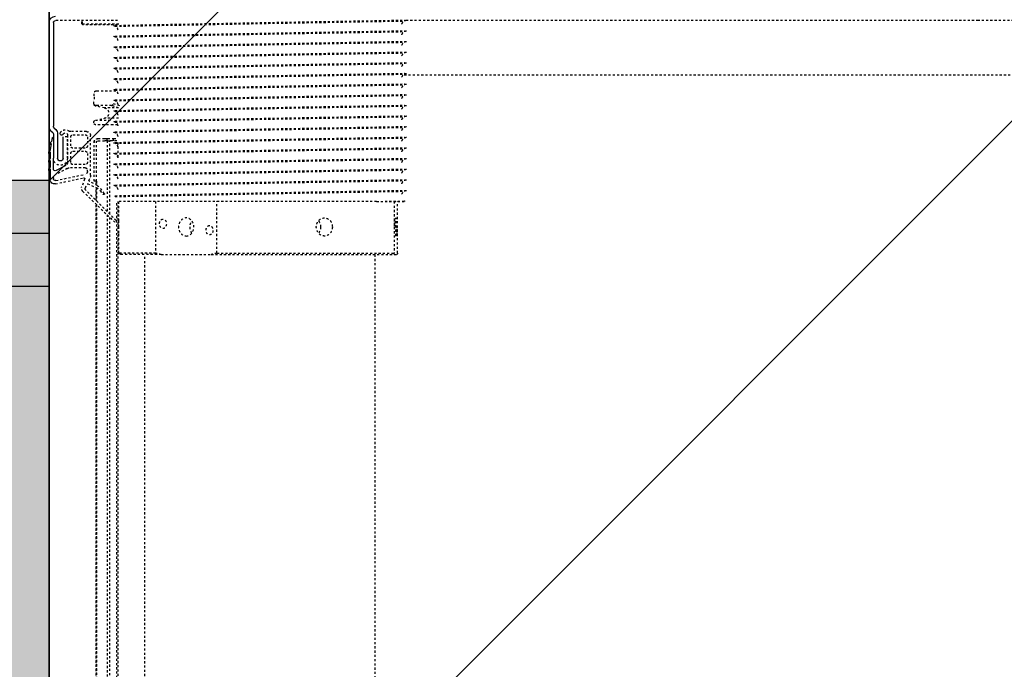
# Model space of a CAD drawing. Header units: centimetres. Extents: x 27698 to 42070, y 833 to 13367.
# Tile 31 of 59: x 29602 to 29648, y 5609 to 5640. Entities that reach past the tile are written whole.
import ezdxf
from ezdxf.enums import TextEntityAlignment as Align

# ---------------------------------------------------------------- set-up
doc = ezdxf.new("R2010")
doc.units = ezdxf.units.CM
doc.header["$LTSCALE"] = 0.1
doc.linetypes.add('DASHED2', pattern=[9.525, 6.35, -3.175])
for name, color, linetype, lineweight in [('A-sufity podwieszone', 4, 'Continuous', 25), ('A-Wyburzenia', 35, 'DASHED2', 0), ('A_Sufity - Opis', 4, 'Continuous', 13)]:
    doc.layers.add(name, color=color, linetype=linetype, lineweight=lineweight)
for name, color, linetype in [('A_drzwi opis istniejące', 161, 'Continuous'), ('A_Ściany istniejące', 9, 'Continuous'), ('CKDRZWI_', 7, 'Continuous'), ('CKIZOLACJE', 2, 'Continuous'), ('CKSCIANY_POD', 7, 'Continuous'), ('PODKŁAD STAN ISTNIEJĄCY', 7, 'Continuous')]:
    doc.layers.add(name, color=color, linetype=linetype)
doc.styles.add('SIMPLEX', font='simplex.shx', dxfattribs={"width": 0.7, "height": 17})
doc.linetypes.add('BATTING', pattern='A,0.0001,-0.1,[134,ltypeshp.shx,S=0.1,R=0,X=-0.1,Y=0],-0.2,[134,ltypeshp.shx,S=0.1,R=180,X=0.1,Y=0],-0.1', length=0.4001)

# ---------------------------------------------------------------- blocks, each defined once
blk = doc.blocks.new('A$7E8719B1CAF')
at = {"color": 7, "linetype": 'DASHED2', "lineweight": -3}
for p, q in [((231.79, -8.16), (231.79, -3990)), ((232.43, -9.15), (232.43, -3990)), ((222.1, -3988.7), (222.1, -11.3)), ((222.1, -11.3), (222.1, -3988.7)), ((222.14, -3988.65), (222.14, -11.35)), ((222.19, -3988.61), (222.19, -11.39)), ((222.24, -3988.56), (222.24, -11.44)), ((227.23, -3983.76), (227.23, -16.24)), ((228.48, -17.44), (228.48, -3982.56)), ((245, -35), (245, -3965)), ((353, -3965), (353, -35)), ((233.5, -3965), (232.75, -3965.75)), ((252.71, -3965), (233.5, -3965)), ((252.71, -3965), (276.18, -3965)), ((276.18, -3965), (362.28, -3965)), ((362.28, -3965), (363.58, -3965)), ((250.04, -3965.75), (232.75, -3965.75)), ((232.75, -3965.75), (232.75, -3975.18)), ((250.04, -3990), (250.04, -3965.75)), ((278.85, -3965.75), (278.85, -3990)), ((278.85, -3965.75), (362.13, -3965.75)), ((362.13, -3990), (362.13, -3965.75)), ((363.73, -3965.75), (363.73, -3990)), ((215.82, -3994.73), (230.89, -3980.25)), ((231.49, -3981.04), (217.23, -3995.29)), ((228.48, -3984.04), (228.48, -4018.5)), ((232.75, -3980.85), (232.75, -3990)), ((227.23, -4018.5), (227.23, -3985.29)), ((222.1, -3996.53), (222.1, -3990.43)), ((222.1, -3990.43), (222.1, -3996.53)), ((222.14, -3996.5), (222.14, -3990.38)), ((222.19, -3996.48), (222.19, -3990.34)), ((222.24, -3996.46), (222.24, -3990.29)), ((224.06, -3995.02), (225.41, -3993.31)), ((231, -3992.29), (231, -3992.71)), ((353.89, -3990), (232.5, -3990)), ((353.89, -3990), (367, -3990)), ((367, -3990.21), (367, -3990)), ((216.68, -4000.5), (215.33, -3996.87)), ((217.04, -3996.42), (217.86, -3998.19)), ((218.13, -3998.29), (222.18, -3996.49)), ((222.59, -3997.42), (218.74, -3999.64)), ((222.1, -3999.5), (222.1, -3997.7)), ((222.1, -3997.7), (222.1, -3999.5)), ((222.14, -3999.5), (222.14, -3997.67)), ((222.19, -3999.5), (222.19, -3997.65)), ((222.24, -3999.5), (222.24, -3997.62)), ((225.91, -3993.66), (224.5, -3995.66)), ((231, -3997.29), (231, -3997.71)), ((367, -3995.21), (367, -3994.79)), ((208.52, -4005.51), (202.81, -4002.48)), ((203.01, -3998.25), (216.18, -4001.09)), ((203.22, -3999.83), (217, -4002.8)), ((218.66, -3999.9), (219.21, -4001.09)), ((219.5, -4002.36), (219.5, -4020.8)), ((221.15, -3999.5), (221.1, -3999.5)), ((221.1, -3999.5), (221.1, -4017.7)), ((221.15, -3999.5), (221.1, -3999.5)), ((221.1, -3999.5), (221.1, -4017.7)), ((221.19, -3999.5), (221.15, -3999.5)), ((221.15, -3999.5), (221.15, -4017.7)), ((221.24, -3999.5), (221.19, -3999.5)), ((221.19, -3999.5), (221.19, -4017.7)), ((222.24, -3999.5), (221.24, -3999.5)), ((221.24, -3999.5), (221.24, -4017.7)), ((222.24, -3999.5), (222.24, -4017.7)), ((231, -4002.29), (231, -4002.71)), ((367, -4000.21), (367, -3999.79)), ((217, -4005.8), (209.7, -4005.8)), ((217, -4007.3), (211.2, -4007.3)), ((218, -4004.04), (218, -4004.8)), ((231, -4007.29), (231, -4007.7)), ((367, -4005.21), (367, -4004.79)), ((208.6, -4010.3), (208.6, -4020.3)), ((208.7, -4021.1), (208.7, -4008.3)), ((210.2, -4008.3), (210.2, -4012.55)), ((218, -4012.55), (218, -4008.3)), ((232.43, -4010.76), (232.43, -4018.5)), ((367, -4010.21), (367, -4009.79)), ((210.2, -4016.05), (210.2, -4020.3)), ((211.2, -4013.55), (217, -4013.55)), ((217, -4015.05), (211.2, -4015.05)), ((218, -4020.3), (218, -4016.05)), ((231, -4012.29), (231, -4012.7)), ((367, -4015.2), (367, -4014.79)), ((208.6, -4020.3), (206.6, -4020.3)), ((223.04, -4018.5), (226.24, -4018.5)), ((223.04, -4019.5), (226.24, -4019.5)), ((227.23, -4018.5), (226.24, -4018.5)), ((226.24, -4019.5), (227.24, -4019.5)), ((227.23, -4018.5), (227.24, -4018.5)), ((227.24, -4018.5), (227.24, -4019.5)), ((227.57, -4018.5), (227.24, -4018.5)), ((227.24, -4019.5), (227.57, -4019.5)), ((227.57, -4018.5), (228.48, -4018.5)), ((227.57, -4019.5), (230.28, -4019.5)), ((228.83, -4018.5), (228.48, -4018.5)), ((231.79, -4018.5), (228.83, -4018.5)), ((230.28, -4018.5), (230.28, -4019.5)), ((230.28, -4019.5), (232.05, -4019.5)), ((231, -4017.29), (231, -4017.7)), ((367, -4020.2), (367, -4019.79)), ((217.5, -4022.8), (210.16, -4022.8)), ((211.2, -4021.3), (217, -4021.3)), ((231, -4022.29), (231, -4022.7)), ((367, -4025.2), (367, -4024.79)), ((221, -4027), (221, -4027.19)), ((221.8, -4028.17), (226.02, -4029.05)), ((221.8, -4028.17), (229.79, -4028.17)), ((229.95, -4026), (222, -4026)), ((232.64, -4029.05), (226.02, -4029.05)), ((232.2, -4026), (229.95, -4026)), ((231.01, -4027.28), (230.73, -4027.19)), ((231, -4027.29), (231, -4027.7)), ((367, -4030.2), (367, -4029.79)), ((226.02, -4033.95), (221.8, -4034.83)), ((222.39, -4035), (222.1, -4035)), ((229.32, -4035), (222.39, -4035)), ((232.64, -4033.95), (226.02, -4033.95)), ((232.64, -4033.95), (229.28, -4035)), ((230.16, -4036), (233.52, -4034.93)), ((231, -4032.29), (231, -4032.7)), ((367, -4035.2), (367, -4034.79)), ((221, -4035.81), (221, -4037)), ((231, -4037.29), (231, -4037.7)), ((222.23, -4042), (222.39, -4042)), ((222.39, -4042), (231.33, -4042)), ((231, -4042.29), (231, -4042.7)), ((367, -4040.2), (367, -4039.78)), ((231, -4047.28), (231, -4047.7)), ((367, -4045.2), (367, -4044.78)), ((231, -4052.28), (231, -4052.7)), ((366.9, -4049.5), (636.73, -4049.5)), ((367, -4050.2), (367, -4049.78)), ((636.73, -4049.5), (711.34, -4049.5)), ((231, -4057.28), (231, -4057.7)), ((367, -4055.2), (367, -4054.78)), ((231, -4062.28), (231, -4062.7)), ((367, -4060.2), (367, -4059.78)), ((231, -4067.28), (231, -4067.69)), ((367, -4065.2), (367, -4064.78)), ((367, -4070.2), (367, -4069.78)), ((232.21, -4075), (203, -4075)), ((215.8, -4073), (215.3, -4073.5)), ((215.3, -4073.5), (215.7, -4073.5)), ((215.3, -4073.5), (215.3, -4075)), ((216.2, -4073), (215.7, -4073.5)), ((215.7, -4073.5), (232.7, -4073.5)), ((215.7, -4073.5), (215.7, -4075)), ((216.2, -4073), (215.8, -4073)), ((232.2, -4073), (216.2, -4073)), ((231, -4072.28), (231, -4072.69)), ((367, -4075.19), (367, -4074.78)), ((636.73, -4075), (367, -4075)), ((711.34, -4075), (636.73, -4075))]:
    blk.add_line(p, q, dxfattribs=at)
at = {"color": 7, "linetype": 'Continuous', "lineweight": -3}
for p, q in [((0, -4000), (200, -4000)), ((200, -4000), (200, -4004.78)), ((200.5, -4005.28), (200.5, -4000.28)), ((202, -4001.13), (202, -4000.82)), ((199.7, -4005.14), (199.7, -4004.48)), ((199.7, -4004.48), (200.5, -4005.28)), ((200.5, -4006.28), (199.7, -4005.14)), ((200, -4005.57), (200, -4008.78)), ((200.5, -4009.28), (200.5, -4006.28)), ((202, -4005.28), (202, -4010.3)), ((207.81, -4006.83), (203.35, -4004.47)), ((199.7, -4009.14), (199.7, -4008.48)), ((199.7, -4008.48), (200.5, -4009.28)), ((200.5, -4010.28), (199.7, -4009.14)), ((200, -4009.57), (200, -4012.78)), ((200.5, -4013.28), (200.5, -4010.28)), ((202, -4021.69), (202, -4010.3)), ((204, -4021.69), (204, -4010.3)), ((206.6, -4010.3), (206.6, -4020.3)), ((199.7, -4013.14), (199.7, -4012.48)), ((199.7, -4012.48), (200.5, -4013.28)), ((200.5, -4014.28), (199.7, -4013.14)), ((200, -4013.57), (200, -4025.34)), ((200.21, -4017.23), (200.09, -4016.59)), ((200.09, -4016.59), (201.02, -4017.24)), ((201.02, -4017.24), (200.5, -4014.28)), ((201.19, -4018.22), (200.21, -4017.23)), ((201.46, -4019.7), (201.19, -4018.22)), ((200, -4074), (200, -4025.34)), ((200.88, -4023.22), (201.71, -4022.39)), ((202, -4074), (202, -4025.34)), ((202.29, -4024.64), (203.12, -4023.81)), ((200, -4074), (200, -4082))]:
    blk.add_line(p, q, dxfattribs=at)
at = {"color": 7, "linetype": 'DASHED2', "lineweight": -3}
for centre, radius, start, end in [((266.29, -4018.65), 55.34, 104.2053, 107.0848), ((262.59, -4018.65), 55.34, 72.9152, 75.7947), ((382.47, -3969.39), 20.67, 167.7246, 169.8445), ((343.39, -3969.39), 20.67, 10.1555, 12.2754), ((231.14, -3980.68), 0.5, 315, 119.4749), ((225.65, -3993.5), 0.301, 328.3186, 141.6814), ((1137.01, 41624.08), 45625.37, 268.862172, 269.032894), ((1007.37, 34531.96), 38532.49, 268.845502, 269.04765), ((391.03, -2054.64), 1935.71, 268.90065, 269.28658), ((-408.75, 34536.44), 38534.46, 271.153415, 271.153525), ((217.2, -3996.17), 2, 133.8548, 200.4501), ((217.94, -3996), 1, 135, 205), ((220.14, -3991.92), 5, 294, 321.6814), ((219.59, -3992.22), 6, 300, 325), ((1137.01, 41619.08), 45625.37, 268.862172, 269.032894), ((1007.37, 34526.96), 38532.49, 268.845502, 269.04765), ((-408.75, 34531.44), 38534.46, 271.153415, 271.153525), ((216.27, -4000.66), 0.441, 257.8296, 20.4501), ((218.04, -3998.11), 0.2, 205, 294), ((218.84, -3999.81), 0.2, 120, 205), ((216.5, -4002.36), 3, 0, 25), ((1137.01, 41614.08), 45625.37, 268.862172, 269.032894), ((1007.37, 34521.96), 38532.49, 268.845502, 269.04765), ((-408.75, 34526.44), 38534.46, 271.153415, 271.153525), ((205.3, -4010.3), 3.3, 0, 180), ((207.03, -4008.3), 1.66, 0, 62.0608), ((209.7, -4003.28), 2.52, 242.0608, 270), ((211.2, -4008.3), 1, 90, 180), ((216.73, -4004.04), 1.27, 0, 77.8203), ((217, -4004.8), 1, 270, 0), ((217, -4008.3), 1, 0, 90), ((1137.01, 41609.08), 45625.37, 268.862172, 269.032894), ((-408.75, 34521.45), 38534.46, 271.153415, 271.153525), ((1007.37, 34516.96), 38532.49, 268.845502, 269.04765), ((-408.75, 34516.45), 38534.46, 271.153415, 271.153525), ((211.2, -4012.55), 1, 180, 270), ((211.2, -4016.05), 1, 90, 180), ((217, -4012.55), 1, 270, 0), ((217, -4016.05), 1, 0, 90), ((1137.01, 41604.08), 45625.37, 268.862172, 269.032894), ((1007.37, 34511.97), 38532.49, 268.845502, 269.04765), ((-408.75, 34511.45), 38534.46, 271.153415, 271.153525), ((207.6, -4021.1), 1.1, 203.9165, 0), ((211.2, -4020.3), 1, 180, 270), ((217, -4020.3), 1, 270, 0), ((217.5, -4020.8), 2, 270, 0), ((222.9, -4017.7), 1.8, 180, 270), ((222.9, -4017.7), 1.8, 180, 270), ((222.95, -4017.7), 1.8, 180, 270), ((222.99, -4017.7), 1.8, 180, 270), ((223.04, -4017.7), 1.8, 180, 270), ((223.04, -4017.7), 0.8, 180, 270), ((1137.01, 41599.08), 45625.37, 268.862172, 269.032894), ((1007.37, 34506.97), 38532.49, 268.845502, 269.04765), ((-408.75, 34506.45), 38534.46, 271.153415, 271.153525), ((207.6, -4021.1), 2.6, 203.9165, 308.6947), ((210.16, -4024.3), 1.5, 90, 128.6947), ((1137.01, 41594.08), 45625.37, 268.862172, 269.032894), ((1007.37, 34501.97), 38532.49, 268.845502, 269.04765), ((-408.75, 34501.45), 38534.46, 271.153415, 271.153525), ((1137.01, 41589.08), 45625.37, 268.862172, 269.032894), ((1007.37, 34496.97), 38532.49, 268.845502, 269.04765), ((-408.75, 34496.45), 38534.46, 271.153415, 271.153525), ((222, -4035.81), 1, 101.8649, 180), ((222.09, -4036), 1, 101.5766, 179.9837), ((222.1, -4036.02), 1.02, 89.8687, 101.4351), ((1137.01, 41584.08), 45625.37, 268.862172, 269.032894), ((1007.37, 34491.97), 38532.49, 268.845502, 269.04765), ((222.04, -4037.01), 0.989, 191.7754, 192.1022), ((1137.01, 41579.09), 45625.37, 268.862172, 269.032894), ((1007.37, 34486.97), 38532.49, 268.845502, 269.04765), ((-408.75, 34491.45), 38534.46, 271.153415, 271.153525), ((1137.01, 41574.09), 45625.37, 268.862172, 269.032894), ((1007.37, 34481.97), 38532.49, 268.845502, 269.04765), ((-408.75, 34486.45), 38534.46, 271.153415, 271.153525), ((1137.01, 41569.09), 45625.37, 268.862172, 269.032894), ((1007.37, 34476.97), 38532.49, 268.845502, 269.04765), ((-408.75, 34481.45), 38534.46, 271.153415, 271.153525), ((1137.01, 41564.09), 45625.37, 268.862172, 269.032894), ((1007.37, 34471.97), 38532.49, 268.845502, 269.04765), ((-408.75, 34476.45), 38534.46, 271.153415, 271.153525), ((1137.01, 41559.09), 45625.37, 268.862172, 269.032894), ((1007.37, 34466.97), 38532.49, 268.845502, 269.04765), ((-408.75, 34471.45), 38534.46, 271.153415, 271.153525), ((1137.01, 41554.09), 45625.37, 268.862172, 269.032894), ((1007.37, 34461.97), 38532.49, 268.845502, 269.04765), ((-408.75, 34466.45), 38534.46, 271.153415, 271.153525), ((1137.01, 41549.09), 45625.37, 268.862172, 269.032894), ((-408.75, 34461.46), 38534.46, 271.153415, 271.153525), ((1007.37, 34456.97), 38532.49, 268.845502, 269.04765), ((-408.75, 34456.46), 38534.46, 271.153415, 271.153525), ((1137.01, 41544.09), 45625.37, 268.862172, 269.032894), ((1007.37, 34451.98), 38532.49, 268.845502, 269.04765), ((-408.75, 34451.46), 38534.46, 271.153415, 271.153525)]:
    blk.add_arc(centre, radius, start, end, dxfattribs=at)
at = {"color": 7, "linetype": 'Continuous', "lineweight": -3}
for centre, radius, start, end in [((202.58, -4000.28), 2.08, 77.8296, 180), ((203.01, -4000.82), 1.01, 77.8203, 180), ((203.53, -4001.13), 1.53, 180, 242.0608), ((202.92, -4005.28), 0.921, 62.0608, 180), ((205.3, -4010.3), 1.3, 0, 180), ((202.19, -4019.57), 0.749, 190, 255.12), ((205.9, -4021.85), 0.75, 23.9165, 203.9165), ((203, -4025.34), 3, 135, 180), ((201, -4021.69), 1, 315, 0), ((203, -4025.34), 1, 135, 180), ((201, -4021.69), 3, 315, 0), ((203, -4074), 3, 180, 270), ((203, -4074), 1, 180, 270)]:
    blk.add_arc(centre, radius, start, end, dxfattribs=at)
at = {"color": 7, "linetype": 'DASHED2', "lineweight": -3}
for centre, major_axis, ratio in [((264.44, -3978), (0, 4.25), 0.841709), ((275.39, -3976.5), (0, -2.1), 0.841709), ((362.93, -3978), (0, 4.25), 0.04674), ((363.54, -3976.5), (0, -2.1), 0.04674), ((253.5, -3979.5), (0, -2.1), 0.841709), ((362.32, -3979.5), (0, -2.1), 0.04674)]:
    blk.add_ellipse(centre, major_axis=major_axis, ratio=ratio, dxfattribs=at)
for centre, major_axis, ratio, start_param, end_param in [((222, -4027), (0, 1), 0.999939, 0, 1.570796), ((222, -4027.19), (0, -1), 0.999939, 4.712389, 6.076103), ((225.5, -4031.5), (0, 2.5), 0.999939, 3.348675, 6.076103), ((221.04, -4058), (0, -21), 0.011029, 2.690566, 3.054038)]:
    blk.add_ellipse(centre, major_axis=major_axis, ratio=ratio, start_param=start_param, end_param=end_param, dxfattribs=at)
for points, knots in [([(333.12, -3978), (333.12, -3979.12), (332.73, -3980.22), (331.37, -3981.79), (330.39, -3982.25), (328.42, -3982.25), (327.43, -3981.8), (325.99, -3980.21), (325.57, -3979.11), (325.57, -3976.89), (325.99, -3975.78), (327.42, -3974.21), (328.41, -3973.75), (330.4, -3973.75), (331.36, -3974.21), (332.72, -3975.78), (333.12, -3976.88), (333.12, -3978)], [0, 0, 0, 0, 0.125, 0.125, 0.25, 0.25, 0.375, 0.375, 0.5, 0.5, 0.625, 0.625, 0.75, 0.75, 0.875, 0.875, 1, 1, 1, 1]), ([(267.08, -3975.18), (266.53, -3975.96), (266.22, -3976.98), (266.22, -3979.01), (266.52, -3980.02), (267.06, -3980.79)], [0.384709, 0.384709, 0.384709, 0.384709, 0.5, 0.5, 0.6138838, 0.6138838, 0.6138838, 0.6138838]), ([(367.94, -3995), (367.94, -3995), (367.93, -3995), (367.92, -3995), (367.72, -3994.98), (367.52, -3994.96), (367.17, -3994.87), (366.64, -3994.64), (366.08, -3994.16), (365.68, -3993.56), (365.62, -3993.19), (365.6, -3993.07)], [0.0426339, 0.0426339, 0.0426339, 0.0426339, 0.1632242, 0.3461528, 0.3893898, 0.4291652, 0.4998815, 0.6043356, 0.7678464, 0.9329424, 1, 1, 1, 1]), ([(232.39, -3995.57), (232.37, -3995.71), (232.32, -3996.06), (231.98, -3996.57), (231.54, -3997), (231.09, -3997.27), (230.71, -3997.41), (230.43, -3997.46), (230.27, -3997.48), (230.19, -3997.49), (230.11, -3997.5), (230.07, -3997.5), (230.06, -3997.5), (230.06, -3997.5)], [0, 0, 0, 0, 0.064622, 0.1882469, 0.2912198, 0.3781099, 0.4488081, 0.4989945, 0.5291887, 0.5573451, 0.5985172, 0.6805825, 0.8196711, 0.8196711, 0.8196711, 0.8196711]), ([(367.94, -4000), (367.94, -4000), (367.93, -4000), (367.92, -4000), (367.72, -3999.98), (367.52, -3999.96), (367.17, -3999.87), (366.64, -3999.64), (366.08, -3999.16), (365.68, -3998.56), (365.62, -3998.19), (365.6, -3998.07)], [0.0426339, 0.0426339, 0.0426339, 0.0426339, 0.1632242, 0.3461528, 0.3893898, 0.4291652, 0.4998815, 0.6043356, 0.7678464, 0.9329424, 1, 1, 1, 1]), ([(232.39, -4000.57), (232.37, -4000.7), (232.32, -4001.05), (231.98, -4001.56), (231.54, -4002), (231.09, -4002.26), (230.71, -4002.41), (230.43, -4002.46), (230.27, -4002.48), (230.19, -4002.49), (230.11, -4002.5), (230.07, -4002.5), (230.06, -4002.5), (230.06, -4002.5)], [0, 0, 0, 0, 0.064622, 0.1882469, 0.2912198, 0.3781099, 0.4488081, 0.4989945, 0.5291887, 0.5573451, 0.5985172, 0.6805825, 0.8196711, 0.8196711, 0.8196711, 0.8196711]), ([(232.39, -4005.56), (232.37, -4005.7), (232.32, -4006.05), (231.98, -4006.56), (231.54, -4007), (231.09, -4007.26), (230.71, -4007.4), (230.43, -4007.46), (230.27, -4007.48), (230.19, -4007.49), (230.11, -4007.49), (230.07, -4007.5), (230.06, -4007.5), (230.06, -4007.5)], [0, 0, 0, 0, 0.064622, 0.1882469, 0.2912198, 0.3781099, 0.4488081, 0.4989945, 0.5291887, 0.5573451, 0.5985172, 0.6805825, 0.8196711, 0.8196711, 0.8196711, 0.8196711]), ([(367.94, -4005), (367.94, -4005), (367.93, -4004.99), (367.92, -4005), (367.72, -4004.98), (367.52, -4004.96), (367.17, -4004.87), (366.64, -4004.64), (366.08, -4004.16), (365.68, -4003.56), (365.62, -4003.19), (365.6, -4003.06)], [0.0426339, 0.0426339, 0.0426339, 0.0426339, 0.1632242, 0.3461528, 0.3893898, 0.4291652, 0.4998815, 0.6043356, 0.7678464, 0.9329424, 1, 1, 1, 1]), ([(232.39, -4010.56), (232.37, -4010.7), (232.32, -4011.05), (231.98, -4011.56), (231.54, -4012), (231.09, -4012.26), (230.71, -4012.4), (230.43, -4012.46), (230.27, -4012.48), (230.19, -4012.49), (230.11, -4012.49), (230.07, -4012.49), (230.06, -4012.49), (230.06, -4012.49)], [0, 0, 0, 0, 0.064622, 0.1882469, 0.2912198, 0.3781099, 0.4488081, 0.4989945, 0.5291887, 0.5573451, 0.5985172, 0.6805825, 0.8196711, 0.8196711, 0.8196711, 0.8196711]), ([(367.94, -4010), (367.94, -4010), (367.93, -4009.99), (367.92, -4010), (367.72, -4009.98), (367.52, -4009.95), (367.17, -4009.87), (366.64, -4009.63), (366.08, -4009.16), (365.68, -4008.56), (365.62, -4008.19), (365.6, -4008.06)], [0.0426339, 0.0426339, 0.0426339, 0.0426339, 0.1632242, 0.3461528, 0.3893898, 0.4291652, 0.4998815, 0.6043356, 0.7678464, 0.9329424, 1, 1, 1, 1]), ([(232.39, -4015.56), (232.37, -4015.7), (232.32, -4016.05), (231.98, -4016.56), (231.54, -4017), (231.09, -4017.26), (230.71, -4017.4), (230.43, -4017.46), (230.27, -4017.48), (230.19, -4017.49), (230.11, -4017.49), (230.07, -4017.49), (230.06, -4017.49), (230.06, -4017.49)], [0, 0, 0, 0, 0.064622, 0.1882469, 0.2912198, 0.3781099, 0.4488081, 0.4989945, 0.5291887, 0.5573451, 0.5985172, 0.6805825, 0.8196711, 0.8196711, 0.8196711, 0.8196711]), ([(367.94, -4014.99), (367.94, -4014.99), (367.93, -4014.99), (367.92, -4015), (367.72, -4014.98), (367.52, -4014.95), (367.17, -4014.87), (366.64, -4014.63), (366.08, -4014.16), (365.68, -4013.56), (365.62, -4013.19), (365.6, -4013.06)], [0.0426339, 0.0426339, 0.0426339, 0.0426339, 0.1632242, 0.3461528, 0.3893898, 0.4291652, 0.4998815, 0.6043356, 0.7678464, 0.9329424, 1, 1, 1, 1]), ([(232.39, -4020.56), (232.37, -4020.7), (232.32, -4021.05), (231.98, -4021.56), (231.54, -4021.99), (231.09, -4022.26), (230.71, -4022.4), (230.43, -4022.46), (230.27, -4022.48), (230.19, -4022.49), (230.11, -4022.49), (230.07, -4022.49), (230.06, -4022.49), (230.06, -4022.49)], [0, 0, 0, 0, 0.064622, 0.1882469, 0.2912198, 0.3781099, 0.4488081, 0.4989945, 0.5291887, 0.5573451, 0.5985172, 0.6805825, 0.8196711, 0.8196711, 0.8196711, 0.8196711]), ([(367.94, -4019.99), (367.94, -4019.99), (367.93, -4019.99), (367.92, -4020), (367.72, -4019.98), (367.52, -4019.95), (367.17, -4019.87), (366.64, -4019.63), (366.08, -4019.15), (365.68, -4018.56), (365.62, -4018.19), (365.6, -4018.06)], [0.0426339, 0.0426339, 0.0426339, 0.0426339, 0.1632242, 0.3461528, 0.3893898, 0.4291652, 0.4998815, 0.6043356, 0.7678464, 0.9329424, 1, 1, 1, 1]), ([(232.39, -4025.56), (232.37, -4025.7), (232.32, -4026.05), (231.98, -4026.56), (231.54, -4026.99), (231.09, -4027.26), (230.71, -4027.4), (230.43, -4027.46), (230.27, -4027.48), (230.19, -4027.49), (230.11, -4027.49), (230.07, -4027.49), (230.06, -4027.49), (230.06, -4027.49)], [0, 0, 0, 0, 0.064622, 0.1882469, 0.2912198, 0.3781099, 0.4488081, 0.4989945, 0.5291887, 0.5573451, 0.5985172, 0.6805825, 0.8196711, 0.8196711, 0.8196711, 0.8196711]), ([(367.94, -4024.99), (367.94, -4024.99), (367.93, -4024.99), (367.92, -4025), (367.72, -4024.98), (367.52, -4024.95), (367.17, -4024.87), (366.64, -4024.63), (366.08, -4024.15), (365.68, -4023.56), (365.62, -4023.19), (365.6, -4023.06)], [0.0426339, 0.0426339, 0.0426339, 0.0426339, 0.1632242, 0.3461528, 0.3893898, 0.4291652, 0.4998815, 0.6043356, 0.7678464, 0.9329424, 1, 1, 1, 1]), ([(367.94, -4029.99), (367.94, -4029.99), (367.93, -4029.99), (367.92, -4029.99), (367.72, -4029.98), (367.52, -4029.95), (367.17, -4029.87), (366.64, -4029.63), (366.08, -4029.15), (365.68, -4028.56), (365.62, -4028.19), (365.6, -4028.06)], [0.0426339, 0.0426339, 0.0426339, 0.0426339, 0.1632242, 0.3461528, 0.3893898, 0.4291652, 0.4998815, 0.6043356, 0.7678464, 0.9329424, 1, 1, 1, 1]), ([(229.32, -4035), (229.42, -4035), (229.52, -4035.03), (229.72, -4035.13), (229.81, -4035.2), (229.97, -4035.39), (230.03, -4035.5), (230.13, -4035.74), (230.16, -4035.87), (230.16, -4036)], [0, 0, 0, 0, 0.25, 0.25, 0.5, 0.5, 0.75, 0.75, 1, 1, 1, 1]), ([(232.39, -4030.56), (232.37, -4030.7), (232.32, -4031.05), (231.98, -4031.56), (231.54, -4031.99), (231.09, -4032.26), (230.71, -4032.4), (230.43, -4032.46), (230.27, -4032.48), (230.19, -4032.49), (230.11, -4032.49), (230.07, -4032.49), (230.06, -4032.49), (230.06, -4032.49)], [0, 0, 0, 0, 0.064622, 0.1882469, 0.2912198, 0.3781099, 0.4488081, 0.4989945, 0.5291887, 0.5573451, 0.5985172, 0.6805825, 0.8196711, 0.8196711, 0.8196711, 0.8196711]), ([(367.94, -4034.99), (367.94, -4034.99), (367.93, -4034.99), (367.92, -4034.99), (367.72, -4034.98), (367.52, -4034.95), (367.17, -4034.87), (366.64, -4034.63), (366.08, -4034.15), (365.68, -4033.55), (365.62, -4033.18), (365.6, -4033.06)], [0.0426339, 0.0426339, 0.0426339, 0.0426339, 0.1632242, 0.3461528, 0.3893898, 0.4291652, 0.4998815, 0.6043356, 0.7678464, 0.9329424, 1, 1, 1, 1]), ([(221.15, -4039.55), (221.16, -4039.91), (221.18, -4040.5), (221.2, -4040.89), (221.23, -4041.09), (221.25, -4041.24), (221.34, -4041.46), (221.47, -4041.67), (221.71, -4041.88), (222, -4041.99), (222.16, -4042), (222.23, -4042)], [0, 0, 0, 0, 0.313063, 0.60432, 0.750862, 0.827063, 0.858586, 0.891851, 0.932501, 0.977218, 1, 1, 1, 1]), ([(232.39, -4035.56), (232.37, -4035.7), (232.32, -4036.05), (231.98, -4036.56), (231.54, -4036.99), (231.09, -4037.26), (230.71, -4037.4), (230.43, -4037.46), (230.27, -4037.48), (230.19, -4037.49), (230.11, -4037.49), (230.07, -4037.49), (230.06, -4037.49), (230.06, -4037.49)], [0, 0, 0, 0, 0.064622, 0.1882469, 0.2912198, 0.3781099, 0.4488081, 0.4989945, 0.5291887, 0.5573451, 0.5985172, 0.6805825, 0.8196711, 0.8196711, 0.8196711, 0.8196711]), ([(367.94, -4039.99), (367.94, -4039.99), (367.93, -4039.99), (367.92, -4039.99), (367.72, -4039.98), (367.52, -4039.95), (367.17, -4039.86), (366.64, -4039.63), (366.08, -4039.15), (365.68, -4038.55), (365.62, -4038.18), (365.6, -4038.06)], [0.0426339, 0.0426339, 0.0426339, 0.0426339, 0.1632242, 0.3461528, 0.3893898, 0.4291652, 0.4998815, 0.6043356, 0.7678464, 0.9329424, 1, 1, 1, 1]), ([(232.39, -4040.56), (232.37, -4040.7), (232.32, -4041.05), (231.98, -4041.56), (231.54, -4041.99), (231.09, -4042.26), (230.71, -4042.4), (230.43, -4042.46), (230.27, -4042.48), (230.19, -4042.48), (230.11, -4042.49), (230.07, -4042.49), (230.06, -4042.49), (230.06, -4042.49)], [0, 0, 0, 0, 0.064622, 0.1882469, 0.2912198, 0.3781099, 0.4488081, 0.4989945, 0.5291887, 0.5573451, 0.5985172, 0.6805825, 0.8196711, 0.8196711, 0.8196711, 0.8196711]), ([(367.94, -4044.99), (367.94, -4044.99), (367.93, -4044.99), (367.92, -4044.99), (367.72, -4044.98), (367.52, -4044.95), (367.17, -4044.86), (366.64, -4044.63), (366.08, -4044.15), (365.68, -4043.55), (365.62, -4043.18), (365.6, -4043.06)], [0.0426339, 0.0426339, 0.0426339, 0.0426339, 0.1632242, 0.3461528, 0.3893898, 0.4291652, 0.4998815, 0.6043356, 0.7678464, 0.9329424, 1, 1, 1, 1]), ([(232.39, -4045.56), (232.37, -4045.7), (232.32, -4046.05), (231.98, -4046.56), (231.54, -4046.99), (231.09, -4047.26), (230.71, -4047.4), (230.43, -4047.46), (230.27, -4047.48), (230.19, -4047.48), (230.11, -4047.49), (230.07, -4047.49), (230.06, -4047.49), (230.06, -4047.49)], [0, 0, 0, 0, 0.064622, 0.1882469, 0.2912198, 0.3781099, 0.4488081, 0.4989945, 0.5291887, 0.5573451, 0.5985172, 0.6805825, 0.8196711, 0.8196711, 0.8196711, 0.8196711]), ([(367.94, -4049.99), (367.94, -4049.99), (367.93, -4049.99), (367.92, -4049.99), (367.72, -4049.98), (367.52, -4049.95), (367.17, -4049.86), (366.64, -4049.63), (366.08, -4049.15), (365.68, -4048.55), (365.62, -4048.18), (365.6, -4048.06)], [0.0426339, 0.0426339, 0.0426339, 0.0426339, 0.1632242, 0.3461528, 0.3893898, 0.4291652, 0.4998815, 0.6043356, 0.7678464, 0.9329424, 1, 1, 1, 1]), ([(232.39, -4050.56), (232.37, -4050.7), (232.32, -4051.05), (231.98, -4051.56), (231.54, -4051.99), (231.09, -4052.26), (230.71, -4052.4), (230.43, -4052.46), (230.27, -4052.48), (230.19, -4052.48), (230.11, -4052.49), (230.07, -4052.49), (230.06, -4052.49), (230.06, -4052.49)], [0, 0, 0, 0, 0.064622, 0.1882469, 0.2912198, 0.3781099, 0.4488081, 0.4989945, 0.5291887, 0.5573451, 0.5985172, 0.6805825, 0.8196711, 0.8196711, 0.8196711, 0.8196711]), ([(367.94, -4054.99), (367.94, -4054.99), (367.93, -4054.99), (367.92, -4054.99), (367.72, -4054.97), (367.52, -4054.95), (367.17, -4054.86), (366.64, -4054.63), (366.08, -4054.15), (365.68, -4053.55), (365.62, -4053.18), (365.6, -4053.06)], [0.0426339, 0.0426339, 0.0426339, 0.0426339, 0.1632242, 0.3461528, 0.3893898, 0.4291652, 0.4998815, 0.6043356, 0.7678464, 0.9329424, 1, 1, 1, 1]), ([(232.39, -4055.56), (232.37, -4055.7), (232.32, -4056.05), (231.98, -4056.56), (231.54, -4056.99), (231.09, -4057.26), (230.71, -4057.4), (230.43, -4057.45), (230.27, -4057.47), (230.19, -4057.48), (230.11, -4057.49), (230.07, -4057.49), (230.06, -4057.49), (230.06, -4057.49)], [0, 0, 0, 0, 0.064622, 0.1882469, 0.2912198, 0.3781099, 0.4488081, 0.4989945, 0.5291887, 0.5573451, 0.5985172, 0.6805825, 0.8196711, 0.8196711, 0.8196711, 0.8196711]), ([(367.94, -4059.99), (367.94, -4059.99), (367.93, -4059.99), (367.92, -4059.99), (367.72, -4059.97), (367.52, -4059.95), (367.17, -4059.86), (366.64, -4059.63), (366.08, -4059.15), (365.68, -4058.55), (365.62, -4058.18), (365.6, -4058.06)], [0.0426339, 0.0426339, 0.0426339, 0.0426339, 0.1632242, 0.3461528, 0.3893898, 0.4291652, 0.4998815, 0.6043356, 0.7678464, 0.9329424, 1, 1, 1, 1]), ([(232.39, -4060.56), (232.37, -4060.7), (232.32, -4061.04), (231.98, -4061.55), (231.54, -4061.99), (231.09, -4062.25), (230.71, -4062.4), (230.43, -4062.45), (230.27, -4062.47), (230.19, -4062.48), (230.11, -4062.49), (230.07, -4062.49), (230.06, -4062.49), (230.06, -4062.49)], [0, 0, 0, 0, 0.064622, 0.1882469, 0.2912198, 0.3781099, 0.4488081, 0.4989945, 0.5291887, 0.5573451, 0.5985172, 0.6805825, 0.8196711, 0.8196711, 0.8196711, 0.8196711]), ([(232.39, -4065.55), (232.37, -4065.69), (232.32, -4066.04), (231.98, -4066.55), (231.54, -4066.99), (231.09, -4067.25), (230.71, -4067.39), (230.43, -4067.45), (230.27, -4067.47), (230.19, -4067.48), (230.11, -4067.48), (230.07, -4067.49), (230.06, -4067.49), (230.06, -4067.49)], [0, 0, 0, 0, 0.064622, 0.1882469, 0.2912198, 0.3781099, 0.4488081, 0.4989945, 0.5291887, 0.5573451, 0.5985172, 0.6805825, 0.8196711, 0.8196711, 0.8196711, 0.8196711]), ([(367.94, -4064.99), (367.94, -4064.99), (367.93, -4064.99), (367.92, -4064.99), (367.72, -4064.97), (367.52, -4064.95), (367.17, -4064.86), (366.64, -4064.63), (366.08, -4064.15), (365.68, -4063.55), (365.62, -4063.18), (365.6, -4063.06)], [0.0426339, 0.0426339, 0.0426339, 0.0426339, 0.1632242, 0.3461528, 0.3893898, 0.4291652, 0.4998815, 0.6043356, 0.7678464, 0.9329424, 1, 1, 1, 1]), ([(232.39, -4070.55), (232.37, -4070.69), (232.32, -4071.04), (231.98, -4071.55), (231.54, -4071.99), (231.09, -4072.25), (230.71, -4072.39), (230.43, -4072.45), (230.27, -4072.47), (230.19, -4072.48), (230.11, -4072.48), (230.07, -4072.48), (230.06, -4072.48), (230.06, -4072.48)], [0, 0, 0, 0, 0.064622, 0.1882469, 0.2912198, 0.3781099, 0.4488081, 0.4989945, 0.5291887, 0.5573451, 0.5985172, 0.6805825, 0.8196711, 0.8196711, 0.8196711, 0.8196711]), ([(367.94, -4069.99), (367.94, -4069.99), (367.93, -4069.98), (367.92, -4069.99), (367.72, -4069.97), (367.52, -4069.94), (367.17, -4069.86), (366.64, -4069.62), (366.08, -4069.15), (365.68, -4068.55), (365.62, -4068.18), (365.6, -4068.05)], [0.0426339, 0.0426339, 0.0426339, 0.0426339, 0.1632242, 0.3461528, 0.3893898, 0.4291652, 0.4998815, 0.6043356, 0.7678464, 0.9329424, 1, 1, 1, 1]), ([(367.94, -4074.98), (367.94, -4074.98), (367.93, -4074.98), (367.92, -4074.99), (367.72, -4074.97), (367.52, -4074.94), (367.17, -4074.86), (366.64, -4074.62), (366.08, -4074.15), (365.68, -4073.55), (365.62, -4073.18), (365.6, -4073.05)], [0.0426339, 0.0426339, 0.0426339, 0.0426339, 0.1632242, 0.3461528, 0.3893898, 0.4291652, 0.4998815, 0.6043356, 0.7678464, 0.9329424, 1, 1, 1, 1])]:
    blk.add_open_spline(points, degree=3, knots=knots, dxfattribs=at)
for points in [[(232.75, -3975.14), (232.75, -3975.91), (232.76, -3976.94), (232.76, -3978)], [(232.76, -3978), (232.76, -3979.06), (232.75, -3980.11), (232.75, -3980.88)], [(326.64, -3980.88), (327.25, -3980.11), (327.6, -3979.06), (327.6, -3978)], [(327.6, -3978), (327.6, -3976.95), (327.25, -3975.91), (326.65, -3975.14)], [(367, -3994.79), (367, -3994.79), (366.98, -3994.79), (366.93, -3994.79)], [(367, -3999.79), (367, -3999.79), (366.98, -3999.79), (366.93, -3999.79)], [(367, -4004.79), (367, -4004.79), (366.98, -4004.79), (366.93, -4004.79)], [(367, -4009.79), (367, -4009.79), (366.98, -4009.79), (366.93, -4009.79)], [(367, -4014.79), (367, -4014.79), (366.98, -4014.79), (366.93, -4014.79)], [(367, -4019.79), (367, -4019.79), (366.98, -4019.78), (366.93, -4019.78)], [(367, -4024.79), (367, -4024.78), (366.98, -4024.78), (366.93, -4024.78)], [(367, -4029.78), (367, -4029.78), (366.98, -4029.78), (366.93, -4029.78)], [(367, -4034.78), (367, -4034.78), (366.98, -4034.78), (366.93, -4034.78)], [(367, -4039.78), (367, -4039.78), (366.98, -4039.78), (366.93, -4039.78)], [(367, -4044.78), (367, -4044.78), (366.98, -4044.78), (366.93, -4044.78)], [(367, -4049.78), (367, -4049.78), (366.98, -4049.78), (366.93, -4049.78)], [(367, -4054.78), (367, -4054.78), (366.98, -4054.78), (366.93, -4054.78)], [(367, -4059.78), (367, -4059.78), (366.98, -4059.78), (366.93, -4059.78)], [(367, -4064.78), (367, -4064.78), (366.98, -4064.78), (366.93, -4064.78)], [(367, -4069.78), (367, -4069.78), (366.98, -4069.78), (366.93, -4069.78)], [(367, -4074.78), (367, -4074.78), (366.98, -4074.78), (366.93, -4074.78)]]:
    blk.add_open_spline(points, degree=3, dxfattribs=at)
blk = doc.blocks.new('A$7E8718815272C8')
at = {"layer": 'A-Wyburzenia'}
h = blk.add_hatch(dxfattribs=at)
h.set_pattern_fill('PLASTER', color=256, scale=4, style=0)
h.set_pattern_definition([(45, (-6401176.0197, -5688222.455), (-2.8284271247, 2.8284271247), [0, -4])])
h.paths.add_polyline_path([(49, -530.25), (49, -130.25), (0, -130.25), (0, -530.25)])
at = {"layer": 'A-Wyburzenia', "ltscale": 2}
blk.add_lwpolyline([(48.999, -130.25), (49, -535.25)], dxfattribs=at)
at = {"layer": 'A_Ściany istniejące'}
blk.add_line((48.999, -130.25), (48.998, -48.5), dxfattribs=at)
blk.add_lwpolyline([(0, -130.25), (48.999, -130.25)], dxfattribs=at)
at = {"layer": 'A_drzwi opis istniejące', "style": 'SIMPLEX', "width": 0.8}
for tag, p in [('230', (1043.605, -607.593)), ('200', (1068.258, -607.783)), ('200', (1828.357, -1338.284)), ('90', (1803.704, -1338.093))]:
    blk.add_attdef(tag, text='', height=16, rotation=90, dxfattribs=at).set_placement(p, align=Align.CENTER)
for tag, p in [('80', (1900.817, -1184.698)), ('200', (1900.626, -1209.351))]:
    blk.add_attdef(tag, text='', height=16, dxfattribs=at).set_placement(p, align=Align.CENTER)
blk = doc.blocks.new('Sufity')
at = {"layer": 'A-sufity podwieszone', "lineweight": 35}
blk.add_lwpolyline([(38788.636, 2704.376), (36661.634, 2694.404), (36661.636, 2191.654), (36675.044, 2191.654), (36675.044, 2130.404), (37780.541, 2130.411), (37780.451, 2140.411), (38788.636, 2140.411)], close=True, dxfattribs=at).dxf.unprotected_set("ltscale", 0)

msp = doc.modelspace()

# ---------------------------------------------------------------- hatches: boundary and pattern name
at = {"layer": 'A_Sufity - Opis'}
h = msp.add_hatch(dxfattribs=at)
h.set_pattern_fill('GR_GENERAL', color=256, scale=15)
h.set_pattern_definition([(45, (0, 0), (-21.213203, 21.213203), [])])
h.paths.add_polyline_path([(29603.234, 5714.104), (31730.236, 5724.076), (31730.236, 5160.111), (30722.051, 5160.111), (30722.14, 5150.111), (29616.644, 5150.104), (29616.644, 5211.354), (29603.236, 5211.354)])

# ---------------------------------------------------------------- linework, layer by layer
at = {"layer": 'CKIZOLACJE'}
msp.add_lwpolyline([(29603.236, 5632.354), (29603.236, 5627.354), (29539.236, 5627.354)], dxfattribs=at)
at = {"layer": 'CKIZOLACJE', "linetype": 'BATTING', "ltscale": 5}
msp.add_lwpolyline([(29603.236, 5629.854), (29539.236, 5629.854)], dxfattribs=at)
at = {"layer": 'CKSCIANY_POD', "linetype": 'DASHED2', "ltscale": 10}
msp.add_lwpolyline([(29603.235, 5627.355), (29603.235, 5237.355)], dxfattribs=at)

# ---------------------------------------------------------------- block references
at = {"layer": 'A-sufity podwieszone'}
msp.add_blockref('Sufity', (-7058.4, 3019.7), dxfattribs=at)
at = {"layer": 'CKDRZWI_', "xscale": -0.1, "yscale": 0.1, "zscale": 0.1, "rotation": 180}
msp.add_blockref('A$7E8719B1CAF', (29583.236, 5232.354), dxfattribs=at)
at = {"layer": 'PODKŁAD STAN ISTNIEJĄCY'}
msp.add_blockref('A$7E8718815272C8', (29554.236, 5762.604), dxfattribs=at)

doc.saveas('drawing.dxf')
